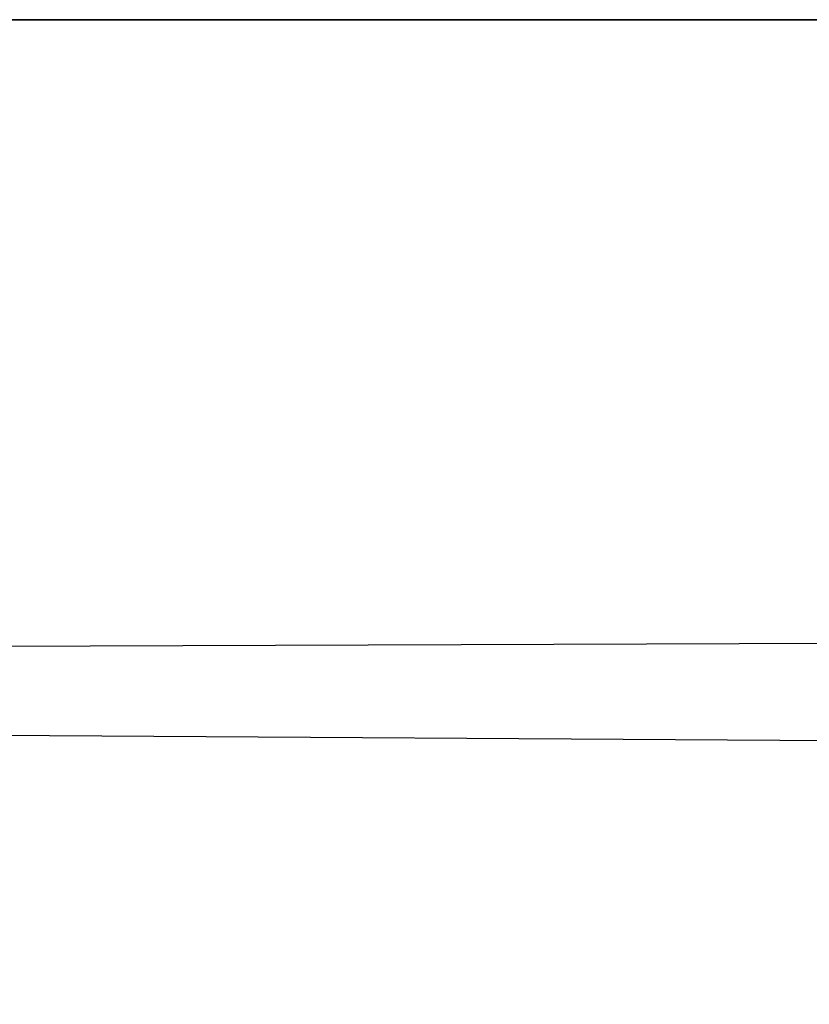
# Model space of a CAD drawing. Header units: centimetres. Extents: x 16 to 203, y -54 to -42.
# Tile 184 of 256: x 37.600958 to 37.601132, y -49.747452 to -49.747234. Entities that reach past the tile are written whole.
import ezdxf

# ---------------------------------------------------------------- set-up
doc = ezdxf.new("R2010")
doc.units = ezdxf.units.CM
doc.layers.add('675', color=7, linetype='Continuous', true_color=0x1c59b1)

msp = doc.modelspace()

# ---------------------------------------------------------------- meshes
at = {"layer": '675', "color": 254, "true_color": 0xcad1ee}
mesh = msp.add_polyface(dxfattribs=at)
corners = [(37.63235092, -49.7528038, 36.97538757), (37.57987213, -49.75272369, 37.09042358), (37.57688141, -49.75656128, 37.08937454), (37.6358223, -49.74955368, 36.97737122), (37.5834198, -49.74966049, 37.09166718), (37.5873642, -49.74742126, 37.0930481), (37.63970947, -49.74723434, 36.97959518), (37.65956497, -49.74955368, 36.99097061), (37.60953522, -49.74966049, 37.10082245), (37.60559082, -49.74742126, 37.09943771), (37.66303253, -49.7528038, 36.99295425), (37.61308289, -49.75272369, 37.10206604), (37.61607361, -49.75656128, 37.10311508), (37.60559082, -49.74742126, 37.09943771), (37.58003235, -49.74955368, 37.21786499), (37.57560349, -49.74723434, 37.21717834), (37.60953522, -49.74966049, 37.10082245), (37.58398056, -49.7528038, 37.21847534), (37.61308289, -49.75272369, 37.10206604), (37.61607361, -49.75656128, 37.10311508), (37.57423019, -49.74723434, 37.41216278), (37.59142685, -49.74955368, 37.47755814), (37.58708191, -49.74723434, 37.47863388), (37.57866287, -49.74955368, 37.41153717), (37.5953064, -49.7528038, 37.47660065), (37.58262253, -49.7528038, 37.41098022), (37.58156586, -49.7528038, 37.55321503), (37.61280823, -49.74955368, 37.61749268), (37.60920334, -49.7528038, 37.61922455), (37.58532715, -49.74955368, 37.55186081), (37.61684036, -49.74723434, 37.61555099), (37.58953857, -49.74723434, 37.55034637), (37.61107635, -49.74955368, 37.54261398), (37.60686111, -49.74723434, 37.5441246), (37.61483765, -49.7528038, 37.54126358), (37.63746262, -49.74955368, 37.60563278), (37.63343048, -49.74723434, 37.60757446), (37.6410675, -49.7528038, 37.60390091), (37.64399338, -49.75680161, 37.60249329), (37.64351273, -49.7528038, 37.68202591), (37.60627747, -49.75680161, 37.62063217), (37.64691925, -49.74955368, 37.67993546), (37.64432144, -49.75272369, 37.11301422), (37.61652756, -49.7528038, 37.22353745), (37.64133072, -49.75656128, 37.11196518), (37.62047958, -49.74955368, 37.2241478), (37.65181351, -49.74742126, 37.11564255), (37.62490463, -49.74723434, 37.22483826), (37.60962677, -49.7528038, 37.3441391), (37.6133194, -49.75680161, 37.22303391), (37.61362076, -49.74955368, 37.34397888), (37.6180954, -49.74723434, 37.34379959), (37.61523819, -49.7528038, 37.40638351), (37.60638046, -49.75680161, 37.3442688), (37.62728882, -49.7528038, 37.46871185), (37.6120224, -49.75680161, 37.40683365), (37.61919785, -49.74955368, 37.40582275), (37.62363052, -49.74723434, 37.40519714), (37.63116837, -49.74955368, 37.46775436), (37.63551712, -49.74723434, 37.46668243), (37.64583969, -49.7528038, 37.53013229), (37.62413406, -49.75680161, 37.46949005)]
mesh.append_faces([[corners[k] for k in face] for face in [(0, 1, 2), (3, 1, 0), (3, 4, 1), (3, 5, 4), (6, 5, 3), (7, 8, 9), (10, 11, 8), (10, 12, 11), (13, 14, 15), (16, 14, 13), (16, 17, 14), (18, 17, 16), (19, 17, 18), (20, 21, 22), (23, 24, 21), (24, 23, 25), (26, 27, 28), (27, 26, 29), (29, 30, 27), (30, 29, 31), (22, 32, 33), (32, 22, 21), (21, 34, 32), (34, 21, 24), (33, 35, 36), (35, 33, 32), (32, 37, 35), (37, 32, 34), (34, 38, 37), (39, 40, 28), (28, 41, 39), (41, 28, 27), (42, 43, 44), (42, 45, 43), (46, 47, 45), (48, 49, 43), (43, 50, 48), (50, 43, 45), (45, 51, 50), (52, 53, 48), (54, 55, 52), (48, 56, 52), (56, 48, 50), (50, 57, 56), (52, 58, 54), (58, 52, 56), (56, 59, 58), (60, 61, 54)]], dxfattribs={"color": 254})

doc.saveas('drawing.dxf')
